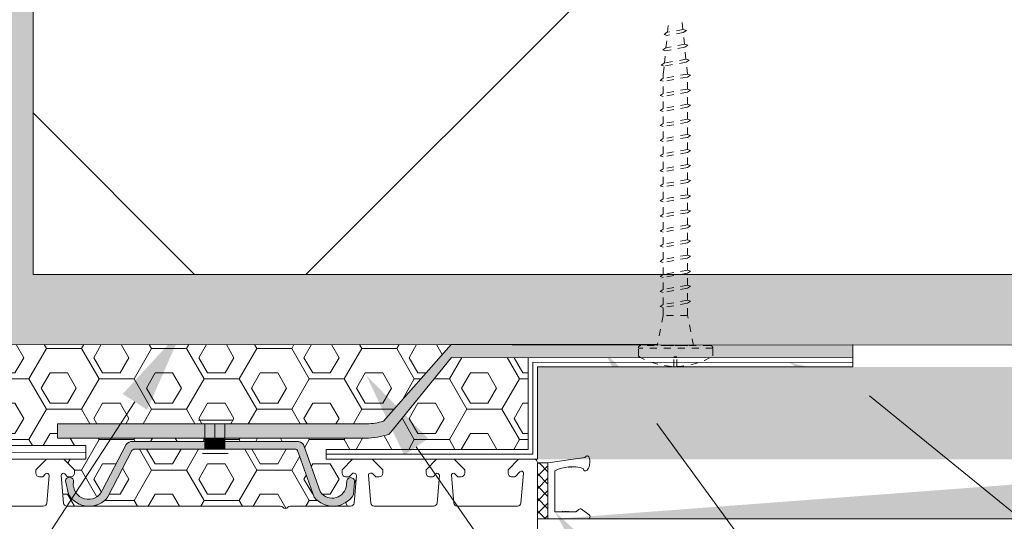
# Model space of a CAD drawing. Header units: millimetres. Extents: x -206567 to 17111, y -22400 to 134443.
# Tile 18 of 22: x -191775 to -191634, y 60376 to 60448. Entities that reach past the tile are written whole.
import ezdxf

# ---------------------------------------------------------------- set-up
doc = ezdxf.new("R2010")
doc.units = ezdxf.units.MM
doc.header["$MEASUREMENT"] = 0
doc.linetypes.add('DASHED', pattern=[2, 1, -1])
doc.linetypes.add('Čárkovaná', pattern=[325, 200, -125])
pattern_1 = [(307.5, (-343776.549, 36628.3953), (4.81705942, 0.1574834), [0, -3.8, 0, -4.25, 0, -4.0625]), (277.5, (-343776.549, 36628.395), (-7.05536516, 4.42444176), [0, -2.05, 0, -3.425, 0, -1.3125]), (237.5, (-343776.549, 36631.4703), (-0.01414763, 7.78535465), [0, -1.25, 0, -4.5, 0, -5.875]), (227.5, (-343776.549, 36631.47), (-2.1941889, 7.5153165), [0, -0.625, 0, -2.95, 0, -3.375])]

msp = doc.modelspace()

# ---------------------------------------------------------------- hatches: boundary and pattern name
at = {"linetype": 'Continuous', "lineweight": 13}
h = msp.add_hatch(dxfattribs=at)
h.set_pattern_fill('ZDIVO2_0001', color=254, style=0, pattern_type=2)
h.set_pattern_definition([(45, (-343776.55, 36882.1), (-124.4508, 124.4508), []), (45, (-343696.55, 36882.1), (-124.4508, 124.4508), []), (135, (-343776.55, 36882.1), (124.4508, 124.4508), []), (135, (-343696.55, 36882.1), (124.4508, 124.4508), [])])
h.paths.add_polyline_path([(-191773, 60411.36), (-191574.77, 60411.36), (-191573.63, 60411.36), (-191570.06, 60411.36), (-191569.04, 60411.36), (-191473, 60411.36), (-191473, 60845.91), (-191773, 60845.91), (-191773, 60717.13), (-191696.24, 60717.13, -0.146838), (-191692.66, 60715.7), (-191692.66, 60707.12, -0.146838), (-191696.24, 60705.69), (-191773, 60705.69)])
at = {"linetype": 'Continuous', "lineweight": 20, "true_color": 0xff6600}
h = msp.add_hatch(dxfattribs=at)
h.set_pattern_fill('AR_SAND_0001', color=30, style=0, pattern_type=2)
h.set_pattern_definition(pattern_1)
h.paths.add_polyline_path([(-191701, 60398.19), (-191701, 60385.02), (-191591.96, 60385.02, -0.414214), (-191591.46, 60384.51), (-191698.51, 60376.51), (-191463, 60376.51), (-191463, 60845.72), (-191473, 60845.72), (-191473.02, 60401.18), (-191546.44, 60401.32), (-191546.44, 60398.18)])
at = {"linetype": 'Continuous', "lineweight": 35}
msp.add_hatch(color=8, dxfattribs=at).paths.add_polyline_path([(-191783, 60626.08), (-191783, 60401.36), (-191656.14, 60401.36), (-191655.34, 60405.35), (-191779, 60405.36), (-191779, 60626.08)])
at = {"linetype": 'Continuous', "lineweight": 20, "true_color": 0xff6600}
h = msp.add_hatch(dxfattribs=at)
h.set_pattern_fill('AR_SAND_0001', color=30, style=0, pattern_type=2)
h.set_pattern_definition(pattern_1)
h.paths.add_polyline_path([(-191773, 60540.81), (-191783, 60540.81), (-191783, 60401.36), (-191574.34, 60401.36), (-191573.5, 60405.54), (-191573.5, 60406.65), (-191573.93, 60406.79), (-191573.5, 60407.08), (-191573.5, 60408.8), (-191573.93, 60408.94), (-191573.5, 60409.23), (-191573.5, 60410.95), (-191573.93, 60411.09), (-191573.5, 60411.38), (-191573.63, 60411.36), (-191773, 60411.36)])
at = {"linetype": 'Continuous', "lineweight": 13}
for points in [[(-191760.21, 60394.33), (-191756.72, 60392.05), (-191751.62, 60403.66)], [(-191745.65, 60390.07), (-191745.65, 60388.02), (-191725.53, 60388.02, 0.082878), (-191722.2, 60388.57), (-191713.3, 60399.52), (-191686.28, 60399.51, -0.00946), (-191686.61, 60399.71), (-191686.61, 60400.88, -0.414214), (-191686.26, 60401.23), (-191683.91, 60401.23), (-191683.88, 60401.36), (-191713.34, 60401.36), (-191723.03, 60390.46, -0.082878), (-191725.36, 60390.07)], [(-191686.26, 60401.23, 0.414214), (-191686.61, 60400.88), (-191675.98, 60400.88, 0.414214), (-191676.34, 60401.23)], [(-191655.98, 60399.5), (-191655.98, 60401.32), (-191678.77, 60401.36), (-191678.74, 60401.23), (-191676.34, 60401.23, -0.414214), (-191675.98, 60400.88), (-191675.98, 60399.74, -0.011472), (-191676.39, 60399.51)], [(-191685.67, 60388.9), (-191682.31, 60391.36), (-191691.37, 60400.22)], [(-191675.98, 60399.74), (-191675.98, 60400.88), (-191686.61, 60400.88), (-191686.61, 60399.71, 0.00946), (-191686.28, 60399.51), (-191681.55, 60399.51), (-191681.55, 60399.63), (-191681.11, 60399.63), (-191681.11, 60399.51), (-191676.39, 60399.51, 0.011472)], [(-191654.39, 60392.14), (-191652.8, 60395.99), (-191665.15, 60398.83)], [(-191720.03, 60385.58), (-191716.61, 60387.96), (-191725.47, 60397.02)], [(-191748.5, 60390.07), (-191769.5, 60390.07), (-191769.5, 60388.02), (-191748.5, 60388.02)], [(-191748.5, 60388.02), (-191747.07, 60388.02), (-191747.07, 60390.07), (-191748.5, 60390.07)], [(-191747.07, 60388.02), (-191745.65, 60388.02), (-191745.65, 60390.07), (-191747.07, 60390.07)], [(-191758.78, 60387.56, 0.211236), (-191759.73, 60387.1), (-191763.08, 60380.65, -0.887449), (-191767.24, 60381.78, 1), (-191768.38, 60381.93), (-191767.97, 60380.02, 0.531729), (-191762.33, 60379.65), (-191758.91, 60386.27), (-191758.62, 60386.43), (-191748.5, 60386.43), (-191748.5, 60387.56)], [(-191747.07, 60388.02), (-191748.5, 60388.02), (-191748.5, 60387.56), (-191747.07, 60387.56)], [(-191747.07, 60386.43), (-191747.07, 60387.56), (-191748.5, 60387.56), (-191748.5, 60386.43)], [(-191745.65, 60388.02), (-191747.07, 60388.02), (-191747.07, 60387.56), (-191745.65, 60387.56)], [(-191747.07, 60387.56), (-191747.07, 60386.43), (-191745.65, 60386.43), (-191745.65, 60387.56)], [(-191732.88, 60379.62, 0.527728), (-191727.26, 60380.02), (-191727.11, 60381.71, 0.95419), (-191728.22, 60381.99), (-191728.28, 60381.34, -0.6951), (-191731.97, 60380.29), (-191734.42, 60387.11, 0.213571), (-191735.37, 60387.56), (-191745.65, 60387.56), (-191745.65, 60386.43), (-191735.52, 60386.43, -0.212782), (-191735.24, 60386.27)], [(-191692.51, 60366.35), (-191689.21, 60368.9), (-191698.51, 60377.51)]]:
    msp.add_hatch(color=154, dxfattribs=at).paths.add_polyline_path(points)
at = {"linetype": 'Continuous', "lineweight": 20, "true_color": 0xff6600}
h = msp.add_hatch(dxfattribs=at)
h.set_pattern_fill('PUR_0001', color=30, style=0, pattern_type=2)
h.set_pattern_definition([(0, (-343885.59, 36629.2633), (0, 4.330127), [2.5, -5]), (120, (-343885.59, 36629.2633), (3.74999998, 2.1650635), [2.5, -5]), (60, (-343883.09, 36629.2633), (-3.74999998, 2.1650635), [2.5, -5]), (0, (-343886.09, 36628.3953), (7.5, 4.330127), [5, -10]), (120, (-343886.09, 36628.3953), (-7.49999998, 4.33012703), [5, -10]), (60, (-343886.09, 36628.3953), (2e-08, 8.66025403), [0, -10, 5, 0, 0, 0])])
h.paths.add_polyline_path([(-191781.59, 60401.36), (-191781.58, 60386.96), (-191765.48, 60386.96), (-191765.48, 60385.01), (-191768.6, 60385.01), (-191767.1, 60383.51), (-191767.1, 60383.01, -0.414214), (-191767.6, 60382.51), (-191768, 60382.51, -0.198912), (-191768.14, 60382.57), (-191768.49, 60382.92, 0.700208), (-191769, 60382.69), (-191768.66, 60378.77, 0.388879), (-191768.16, 60378.31), (-191737.71, 60378.31, -0.201513), (-191737.36, 60378.16, 0.420084), (-191736.64, 60378.16, -0.201513), (-191736.29, 60378.31), (-191727.69, 60378.31, 0.388879), (-191727.19, 60378.77), (-191726.85, 60382.69, 0.440011), (-191727.15, 60383.01), (-191727.34, 60383.01, 0.198912), (-191727.48, 60382.95), (-191727.86, 60382.57, -0.198912), (-191728, 60382.51), (-191728.4, 60382.51, -0.414214), (-191728.9, 60383.01), (-191728.9, 60383.51), (-191727.4, 60385.01), (-191731.15, 60385.01), (-191731.15, 60386.42), (-191702.33, 60386.42), (-191702.36, 60399.52), (-191713.3, 60399.52), (-191722.2, 60388.57, -0.082878), (-191725.53, 60388.02), (-191745.65, 60388.02), (-191745.65, 60387.56), (-191735.37, 60387.56, -0.213571), (-191734.42, 60387.11), (-191731.97, 60380.29, 0.6951), (-191728.28, 60381.34), (-191728.22, 60381.99, -0.95419), (-191727.11, 60381.71), (-191727.26, 60380.02, -0.527728), (-191732.88, 60379.62), (-191735.24, 60386.27, 0.212782), (-191735.52, 60386.43), (-191758.62, 60386.43), (-191758.91, 60386.27), (-191762.33, 60379.65, -0.531729), (-191767.97, 60380.02), (-191768.38, 60381.93, -1), (-191767.24, 60381.78, 0.887449), (-191763.08, 60380.65), (-191759.73, 60387.1, -0.211236), (-191758.78, 60387.56), (-191748.5, 60387.56), (-191748.5, 60388.02), (-191769.5, 60388.02), (-191769.5, 60390.07), (-191725.36, 60390.07, 0.082878), (-191723.03, 60390.46), (-191713.34, 60401.36)])

# ---------------------------------------------------------------- linework, layer by layer
at = {"color": 48, "linetype": 'Continuous', "lineweight": 20, "true_color": 0x5a400a}
for p, q in [((-191773, 60707.5), (-191773, 60411.36)), ((-191773, 60411.36), (-191473, 60411.36)), ((-191783, 60401.36), (-191473.02, 60401.18)), ((-191702.33, 60386.41), (-191702.36, 60399.52)), ((-191701, 60398.19), (-191655.99, 60398.18)), ((-191701, 60385.01), (-191701, 60398.19)), ((-191655.99, 60398.18), (-191655.99, 60399.5)), ((-191783.48, 60386.96), (-191765.48, 60386.96)), ((-191765.48, 60386.96), (-191765.48, 60385.01)), ((-191731.16, 60386.42), (-191702.33, 60386.42)), ((-191731.15, 60385.01), (-191731.15, 60386.42)), ((-191770.79, 60385.01), (-191784.9, 60385)), ((-191770.53, 60385.01), (-191773, 60385.01)), ((-191765.48, 60385.01), (-191770.79, 60385.01)), ((-191731.15, 60385.01), (-191701, 60385.02)), ((-191731.15, 60385.01), (-191723.01, 60385.01)), ((-191701, 60384.51), (-191701.01, 60376.51)), ((-191699.5, 60384.51), (-191701, 60384.51)), ((-191699.51, 60384.51), (-191694.26, 60385.27)), ((-191699.51, 60384.51), (-191699.51, 60376.51)), ((-191694.17, 60385.38), (-191694.26, 60385.27)), ((-191694.07, 60385.46), (-191694.17, 60385.38)), ((-191693.97, 60385.49), (-191694.07, 60385.46)), ((-191693.87, 60385.49), (-191693.97, 60385.49)), ((-191693.78, 60385.45), (-191693.87, 60385.49)), ((-191693.7, 60385.36), (-191693.78, 60385.45)), ((-191693.64, 60385.24), (-191693.7, 60385.36)), ((-191693.65, 60383.91), (-191693.6, 60384.11)), ((-191693.58, 60385.09), (-191693.64, 60385.24)), ((-191693.6, 60384.11), (-191693.56, 60384.31)), ((-191693.55, 60384.92), (-191693.58, 60385.09)), ((-191693.56, 60384.31), (-191693.54, 60384.52)), ((-191693.53, 60384.73), (-191693.55, 60384.92)), ((-191693.54, 60384.52), (-191693.53, 60384.73)), ((-191698.51, 60383.38), (-191698.51, 60377.51)), ((-191696.61, 60383.92), (-191696.56, 60383.82)), ((-191696.51, 60383.93), (-191696.56, 60383.82)), ((-191696.42, 60383.93), (-191696.37, 60383.83)), ((-191696.32, 60383.94), (-191696.37, 60383.83)), ((-191696.22, 60383.94), (-191696.17, 60383.84)), ((-191696.12, 60383.94), (-191696.17, 60383.84)), ((-191694.49, 60383.7), (-191694.44, 60383.56)), ((-191694.44, 60383.56), (-191694.37, 60383.45)), ((-191694.37, 60383.45), (-191694.29, 60383.37)), ((-191694.29, 60383.37), (-191694.19, 60383.34)), ((-191694.19, 60383.34), (-191694.1, 60383.34)), ((-191694.1, 60383.34), (-191694, 60383.39)), ((-191694, 60383.39), (-191693.9, 60383.47)), ((-191693.9, 60383.47), (-191693.81, 60383.59)), ((-191693.81, 60383.59), (-191693.73, 60383.74)), ((-191693.73, 60383.74), (-191693.65, 60383.91)), ((-191698.51, 60377.51), (-191695.62, 60377.51)), ((-191697.47, 60377.51), (-191697.42, 60377.61)), ((-191697.37, 60377.51), (-191697.42, 60377.61)), ((-191697.27, 60377.51), (-191697.22, 60377.61)), ((-191697.17, 60377.51), (-191697.22, 60377.61)), ((-191697.07, 60377.51), (-191697.02, 60377.61)), ((-191696.97, 60377.51), (-191697.02, 60377.61)), ((-191696.87, 60377.51), (-191696.82, 60377.61)), ((-191696.77, 60377.51), (-191696.82, 60377.61)), ((-191696.67, 60377.51), (-191696.62, 60377.61)), ((-191696.57, 60377.51), (-191696.62, 60377.61)), ((-191695.42, 60377.58), (-191695.11, 60377.86)), ((-191694.74, 60377.88), (-191693.64, 60377.1)), ((-191699.51, 60376.51), (-191701.01, 60376.51)), ((-191701.01, 60376.51), (-191463, 60376.51)), ((-191693.81, 60376.51), (-191699.51, 60376.51)), ((-191693.51, 60376.86), (-191693.51, 60376.81))]:
    msp.add_line(p, q, dxfattribs=at)
at = {"color": 7, "linetype": 'DASHED', "lineweight": 20}
for p, q in [((-191682.45, 60445.91), (-191682.27, 60447.71)), ((-191680.24, 60446.31), (-191680.38, 60447.71)), ((-191680.2, 60446.31), (-191682.49, 60445.91)), ((-191679.76, 60446.17), (-191680.2, 60446.31)), ((-191680.2, 60445.88), (-191679.76, 60446.17)), ((-191682.92, 60445.61), (-191682.49, 60445.91)), ((-191682.49, 60445.48), (-191682.92, 60445.61)), ((-191682.67, 60443.72), (-191682.49, 60445.48)), ((-191680.2, 60445.88), (-191682.49, 60445.48)), ((-191680.03, 60444.19), (-191680.2, 60445.88)), ((-191683.14, 60443.42), (-191682.71, 60443.72)), ((-191682.71, 60443.28), (-191683.14, 60443.42)), ((-191682.89, 60441.53), (-191682.71, 60443.28)), ((-191679.98, 60444.2), (-191682.71, 60443.72)), ((-191679.98, 60443.77), (-191682.71, 60443.28)), ((-191679.55, 60444.06), (-191679.98, 60444.2)), ((-191679.98, 60443.77), (-191679.55, 60444.06)), ((-191679.81, 60442.07), (-191679.98, 60443.77)), ((-191679.77, 60442.08), (-191682.93, 60441.53)), ((-191679.34, 60441.94), (-191679.77, 60442.08)), ((-191679.77, 60441.65), (-191679.34, 60441.94)), ((-191683.36, 60441.23), (-191682.93, 60441.53)), ((-191682.93, 60441.09), (-191683.36, 60441.23)), ((-191683.05, 60439.96), (-191682.93, 60441.09)), ((-191679.77, 60441.65), (-191682.93, 60441.09)), ((-191679.6, 60439.96), (-191679.77, 60441.65)), ((-191683.48, 60439.06), (-191683.05, 60439.35)), ((-191683.05, 60438.92), (-191683.48, 60439.06)), ((-191679.6, 60439.96), (-191683.05, 60439.35)), ((-191683.05, 60439.35), (-191683.05, 60439.96)), ((-191679.6, 60439.53), (-191683.05, 60438.92)), ((-191683.05, 60437.2), (-191683.05, 60438.92)), ((-191683.05, 60437.2), (-191683.05, 60438.92)), ((-191679.17, 60439.82), (-191679.6, 60439.96)), ((-191679.6, 60439.53), (-191679.17, 60439.82)), ((-191679.6, 60437.81), (-191679.6, 60439.53)), ((-191679.6, 60437.81), (-191679.6, 60439.53)), ((-191679.6, 60437.81), (-191683.05, 60437.2)), ((-191679.17, 60437.67), (-191679.6, 60437.81)), ((-191679.6, 60437.38), (-191679.17, 60437.67)), ((-191683.48, 60436.91), (-191683.05, 60437.2)), ((-191683.05, 60436.77), (-191683.48, 60436.91)), ((-191679.6, 60437.38), (-191683.05, 60436.77)), ((-191683.05, 60435.05), (-191683.05, 60436.77)), ((-191683.05, 60435.05), (-191683.05, 60436.77)), ((-191679.6, 60435.66), (-191679.6, 60437.38)), ((-191679.6, 60435.66), (-191679.6, 60437.38)), ((-191683.48, 60434.76), (-191683.05, 60435.05)), ((-191683.05, 60434.62), (-191683.48, 60434.76)), ((-191679.6, 60435.66), (-191683.05, 60435.05)), ((-191679.6, 60435.23), (-191683.05, 60434.62)), ((-191679.17, 60435.52), (-191679.6, 60435.66)), ((-191679.6, 60435.23), (-191679.17, 60435.52)), ((-191679.6, 60433.51), (-191679.6, 60435.23)), ((-191683.05, 60432.9), (-191683.05, 60434.62)), ((-191679.6, 60433.51), (-191683.05, 60432.9)), ((-191679.17, 60433.37), (-191679.6, 60433.51)), ((-191679.6, 60433.08), (-191679.17, 60433.37)), ((-191683.48, 60432.61), (-191683.05, 60432.9)), ((-191683.05, 60432.47), (-191683.48, 60432.61)), ((-191679.6, 60433.08), (-191683.05, 60432.47)), ((-191683.05, 60430.75), (-191683.05, 60432.47)), ((-191679.6, 60431.35), (-191679.6, 60433.08)), ((-191683.48, 60430.46), (-191683.05, 60430.75)), ((-191679.6, 60431.35), (-191683.05, 60430.75)), ((-191679.6, 60430.92), (-191683.05, 60430.32)), ((-191679.17, 60431.21), (-191679.6, 60431.35)), ((-191679.6, 60430.92), (-191679.17, 60431.21)), ((-191679.6, 60429.2), (-191679.6, 60430.92)), ((-191683.05, 60430.32), (-191683.48, 60430.46)), ((-191683.05, 60428.6), (-191683.05, 60430.32)), ((-191679.6, 60429.2), (-191683.05, 60428.6)), ((-191679.17, 60429.06), (-191679.6, 60429.2)), ((-191683.48, 60428.3), (-191683.05, 60428.6)), ((-191683.05, 60428.17), (-191683.48, 60428.3)), ((-191679.6, 60428.77), (-191683.05, 60428.17)), ((-191683.05, 60426.44), (-191683.05, 60428.17)), ((-191679.6, 60428.77), (-191679.17, 60429.06)), ((-191679.6, 60427.05), (-191679.6, 60428.77)), ((-191683.48, 60426.15), (-191683.05, 60426.44)), ((-191679.6, 60427.05), (-191683.05, 60426.44)), ((-191679.6, 60426.62), (-191683.05, 60426.01)), ((-191679.17, 60426.91), (-191679.6, 60427.05)), ((-191679.6, 60426.62), (-191679.17, 60426.91)), ((-191679.6, 60424.9), (-191679.6, 60426.62)), ((-191683.05, 60426.01), (-191683.48, 60426.15)), ((-191683.05, 60424.29), (-191683.05, 60426.01)), ((-191679.6, 60424.9), (-191683.05, 60424.29)), ((-191679.17, 60424.76), (-191679.6, 60424.9)), ((-191683.48, 60424), (-191683.05, 60424.29)), ((-191683.05, 60423.86), (-191683.48, 60424)), ((-191679.6, 60424.47), (-191683.05, 60423.86)), ((-191683.05, 60422.14), (-191683.05, 60423.86)), ((-191679.6, 60424.47), (-191679.17, 60424.76)), ((-191679.6, 60422.75), (-191679.6, 60424.47)), ((-191683.48, 60421.85), (-191683.05, 60422.14)), ((-191679.6, 60422.75), (-191683.05, 60422.14)), ((-191679.6, 60422.32), (-191683.05, 60421.71)), ((-191679.17, 60422.61), (-191679.6, 60422.75)), ((-191679.6, 60422.32), (-191679.17, 60422.61)), ((-191679.6, 60420.6), (-191679.6, 60422.32)), ((-191683.05, 60421.71), (-191683.48, 60421.85)), ((-191683.05, 60419.99), (-191683.05, 60421.71)), ((-191683.48, 60419.7), (-191683.05, 60419.99)), ((-191683.05, 60419.56), (-191683.48, 60419.7)), ((-191679.6, 60420.6), (-191683.05, 60419.99)), ((-191679.6, 60420.17), (-191683.05, 60419.56)), ((-191683.05, 60417.84), (-191683.05, 60419.56)), ((-191679.17, 60420.46), (-191679.6, 60420.6)), ((-191679.6, 60420.17), (-191679.17, 60420.46)), ((-191679.6, 60418.44), (-191679.6, 60420.17)), ((-191683.48, 60417.55), (-191683.05, 60417.84)), ((-191679.6, 60418.44), (-191683.05, 60417.84)), ((-191679.6, 60418.01), (-191683.05, 60417.41)), ((-191679.17, 60418.31), (-191679.6, 60418.44)), ((-191679.6, 60418.01), (-191679.17, 60418.31)), ((-191679.6, 60416.29), (-191679.6, 60418.01)), ((-191683.05, 60417.41), (-191683.48, 60417.55)), ((-191683.05, 60415.69), (-191683.05, 60417.41)), ((-191683.48, 60415.4), (-191683.05, 60415.69)), ((-191683.05, 60415.26), (-191683.48, 60415.4)), ((-191679.6, 60416.29), (-191683.05, 60415.69)), ((-191679.6, 60415.86), (-191683.05, 60415.26)), ((-191683.05, 60413.53), (-191683.05, 60415.26)), ((-191679.17, 60416.15), (-191679.6, 60416.29)), ((-191679.6, 60415.86), (-191679.17, 60416.15)), ((-191679.6, 60414.14), (-191679.6, 60415.86)), ((-191679.6, 60414.14), (-191683.05, 60413.53)), ((-191679.6, 60413.71), (-191683.05, 60413.1)), ((-191679.17, 60414), (-191679.6, 60414.14)), ((-191679.6, 60413.71), (-191679.17, 60414)), ((-191679.6, 60411.99), (-191679.6, 60413.71)), ((-191683.48, 60413.24), (-191683.05, 60413.53)), ((-191683.05, 60413.1), (-191683.48, 60413.24)), ((-191683.05, 60411.38), (-191683.05, 60413.1)), ((-191683.48, 60411.09), (-191683.05, 60411.38)), ((-191683.05, 60410.95), (-191683.48, 60411.09)), ((-191679.6, 60411.99), (-191683.05, 60411.38)), ((-191679.6, 60411.56), (-191683.05, 60410.95)), ((-191683.05, 60409.23), (-191683.05, 60410.95)), ((-191679.17, 60411.85), (-191679.6, 60411.99)), ((-191679.6, 60411.56), (-191679.17, 60411.85)), ((-191679.6, 60409.84), (-191679.6, 60411.56)), ((-191679.6, 60409.84), (-191683.05, 60409.23)), ((-191679.6, 60409.41), (-191683.05, 60408.8)), ((-191679.17, 60409.7), (-191679.6, 60409.84)), ((-191679.6, 60409.41), (-191679.17, 60409.7)), ((-191679.6, 60407.69), (-191679.6, 60409.41)), ((-191683.48, 60408.94), (-191683.05, 60409.23)), ((-191683.05, 60408.8), (-191683.48, 60408.94)), ((-191683.05, 60407.08), (-191683.05, 60408.8)), ((-191683.48, 60406.79), (-191683.05, 60407.08)), ((-191683.48, 60406.79), (-191683.05, 60407.08)), ((-191683.05, 60406.65), (-191683.48, 60406.79)), ((-191683.05, 60406.65), (-191683.48, 60406.79)), ((-191679.6, 60407.69), (-191683.05, 60407.08)), ((-191679.6, 60407.69), (-191683.05, 60407.08)), ((-191679.6, 60407.26), (-191683.05, 60406.65)), ((-191679.6, 60407.26), (-191683.05, 60406.65)), ((-191683.05, 60405.54), (-191683.05, 60406.65)), ((-191679.17, 60407.55), (-191679.6, 60407.69)), ((-191679.17, 60407.55), (-191679.6, 60407.69)), ((-191679.6, 60407.26), (-191679.17, 60407.55)), ((-191679.6, 60407.26), (-191679.17, 60407.55)), ((-191679.6, 60405.54), (-191679.6, 60407.26)), ((-191683.05, 60405.54), (-191683.91, 60401.23)), ((-191679.6, 60405.54), (-191683.05, 60405.54)), ((-191678.74, 60401.23), (-191679.6, 60405.54)), ((-191676.34, 60401.23), (-191686.26, 60401.23)), ((-191679.51, 60401.23), (-191683.12, 60401.23)), ((-191675.98, 60400.88), (-191686.61, 60400.88)), ((-191686.61, 60399.71), (-191686.61, 60400.88)), ((-191681.55, 60398.25), (-191681.55, 60399.63)), ((-191681.55, 60399.63), (-191681.11, 60399.63)), ((-191681.11, 60398.25), (-191681.11, 60399.63)), ((-191675.98, 60399.74), (-191675.98, 60400.88))]:
    msp.add_line(p, q, dxfattribs=at)
at = {"color": 154, "linetype": 'Continuous', "lineweight": 13}
for p, q in [((-191723.01, 60390.46), (-191713.33, 60401.36)), ((-191723.01, 60390.46), (-191713.33, 60401.36)), ((-191713.35, 60401.36), (-191683.88, 60401.36)), ((-191655.99, 60399.5), (-191655.99, 60401.36)), ((-191722.18, 60388.57), (-191713.28, 60399.52)), ((-191713.3, 60399.52), (-191655.99, 60399.5)), ((-191713.3, 60399.52), (-191655.99, 60399.5)), ((-191653.6, 60394.06), (-191575.87, 60330.78)), ((-191758.46, 60393.19), (-191933.21, 60126.06)), ((-191769.5, 60390.07), (-191769.5, 60388.02)), ((-191725.36, 60390.07), (-191769.5, 60390.07)), ((-191748.5, 60386.43), (-191748.5, 60390.07)), ((-191747.07, 60386.43), (-191747.07, 60390.07)), ((-191745.65, 60386.43), (-191745.65, 60390.07)), ((-191683.99, 60390.13), (-191608.32, 60286.61)), ((-191769.5, 60388.02), (-191725.53, 60388.02)), ((-191763.08, 60380.65), (-191759.73, 60387.1)), ((-191758.78, 60387.56), (-191735.37, 60387.56)), ((-191731.97, 60380.29), (-191734.42, 60387.11)), ((-191762.33, 60379.65), (-191758.91, 60386.27)), ((-191758.91, 60386.27), (-191758.62, 60386.43)), ((-191758.62, 60386.43), (-191735.52, 60386.43)), ((-191732.88, 60379.62), (-191735.24, 60386.27)), ((-191718.32, 60386.77), (-191578.33, 60186.02)), ((-191768.38, 60381.93), (-191767.97, 60380.02)), ((-191728.22, 60381.99), (-191728.28, 60381.34)), ((-191727.11, 60381.71), (-191727.26, 60380.02))]:
    msp.add_line(p, q, dxfattribs=at)
at = {"color": 7, "linetype": 'Continuous', "lineweight": 20}
for p, q in [((-191772.6, 60383.51), (-191771.1, 60385.01)), ((-191771.1, 60385.01), (-191768.6, 60385.01)), ((-191770.53, 60385.01), (-191770.23, 60385.01)), ((-191768.6, 60385.01), (-191767.1, 60383.51)), ((-191728.9, 60383.51), (-191727.4, 60385.01)), ((-191727.4, 60385.01), (-191724.6, 60385.01)), ((-191724.6, 60385.01), (-191723.1, 60383.51)), ((-191716.9, 60383.51), (-191715.4, 60385.01)), ((-191715.4, 60385.01), (-191712.9, 60385.01)), ((-191712.9, 60385.01), (-191711.4, 60383.51)), ((-191705.2, 60383.51), (-191703.7, 60385.01)), ((-191703.7, 60385.01), (-191701.5, 60385.01)), ((-191701, 60384.51), (-191701, 60337.76)), ((-191772.6, 60383.01), (-191772.6, 60383.51)), ((-191771.21, 60382.92), (-191771.56, 60382.57)), ((-191768.14, 60382.57), (-191768.49, 60382.92)), ((-191767.1, 60383.51), (-191767.1, 60383.01)), ((-191728.9, 60383.01), (-191728.9, 60383.51)), ((-191727.48, 60382.95), (-191727.86, 60382.57)), ((-191727.15, 60383.01), (-191727.34, 60383.01)), ((-191724.66, 60383.01), (-191724.85, 60383.01)), ((-191724.14, 60382.57), (-191724.52, 60382.95)), ((-191723.1, 60383.51), (-191723.1, 60383.01)), ((-191716.9, 60383.01), (-191716.9, 60383.51)), ((-191715.51, 60382.92), (-191715.86, 60382.57)), ((-191712.44, 60382.57), (-191712.79, 60382.92)), ((-191711.4, 60383.51), (-191711.4, 60383.01)), ((-191705.2, 60383.01), (-191705.2, 60383.51)), ((-191703.51, 60383.22), (-191704.16, 60382.57)), ((-191703.37, 60378.77), (-191703, 60383.01)), ((-191771.7, 60382.51), (-191772.1, 60382.51)), ((-191771.04, 60378.77), (-191770.7, 60382.69)), ((-191769, 60382.69), (-191768.66, 60378.77)), ((-191767.6, 60382.51), (-191768, 60382.51)), ((-191728, 60382.51), (-191728.4, 60382.51)), ((-191727.19, 60378.77), (-191726.85, 60382.69)), ((-191725.15, 60382.69), (-191724.81, 60378.77)), ((-191723.6, 60382.51), (-191724, 60382.51)), ((-191716, 60382.51), (-191716.4, 60382.51)), ((-191715.34, 60378.77), (-191715, 60382.69)), ((-191713.3, 60382.69), (-191712.96, 60378.77)), ((-191711.9, 60382.51), (-191712.3, 60382.51)), ((-191704.3, 60382.51), (-191704.7, 60382.51)), ((-191780.13, 60378.31), (-191771.54, 60378.31)), ((-191768.16, 60378.31), (-191737.71, 60378.31)), ((-191736.29, 60378.31), (-191727.69, 60378.31)), ((-191724.31, 60378.31), (-191715.84, 60378.31)), ((-191712.46, 60378.31), (-191703.87, 60378.31)), ((-191699.51, 60376.51), (-191699.71, 60376.51))]:
    msp.add_line(p, q, dxfattribs=at)
at = {"color": 30, "linetype": 'Continuous', "lineweight": 20, "true_color": 0xff6600}
for p, q in [((-191701, 60384.35), (-191700.84, 60384.51)), ((-191700.78, 60384.51), (-191699.51, 60383.24)), ((-191701, 60382.58), (-191699.51, 60384.08)), ((-191701, 60382.97), (-191699.51, 60381.47)), ((-191701, 60380.81), (-191699.51, 60382.31)), ((-191701.01, 60379.04), (-191699.51, 60380.54)), ((-191701, 60381.2), (-191699.51, 60379.71)), ((-191701.01, 60379.44), (-191699.51, 60377.94)), ((-191701.01, 60377.27), (-191699.51, 60378.77)), ((-191701.01, 60377.67), (-191699.85, 60376.51)), ((-191700, 60376.51), (-191699.51, 60377))]:
    msp.add_line(p, q, dxfattribs=at)
at = {"color": 7, "linetype": 'Čárkovaná', "lineweight": 13}
for points in [[(-191765.48, 60386.01), (-191783.68, 60385.99), (-191783.71, 60413.2)], [(-191731.15, 60385.72), (-191701.67, 60385.75), (-191701.67, 60398.84), (-191655.98, 60398.83)]]:
    msp.add_lwpolyline(points, dxfattribs=at)
at = {"color": 154, "linetype": 'Continuous', "lineweight": 13}
for points in [[(-191749.38, 60390.58), (-191744.53, 60390.58)], [(-191748.82, 60385.84), (-191745.16, 60385.84)]]:
    msp.add_lwpolyline(points, dxfattribs=at)
at = {"color": 7, "linetype": 'DASHED', "lineweight": 20}
for centre, radius, start, end in [((-191686.26, 60400.88), 0.354, 90, 180), ((-191676.34, 60400.88), 0.354, 0, 90), ((-191681.33, 60408.56), 10.31, 239.1747, 268.7719), ((-191681.33, 60408.56), 10.31, 271.2281, 301.2421)]:
    msp.add_arc(centre, radius, start, end, dxfattribs=at)
at = {"color": 154, "linetype": 'Continuous', "lineweight": 13}
for centre, radius, start, end in [((-191725.36, 60397.26), 7.19, 270, 288.9509), ((-191725.53, 60398.28), 10.26, 270, 288.9509), ((-191758.74, 60386.25), 1.31, 91.543, 139.2534), ((-191735.4, 60386.27), 1.29, 40.6122, 88.8346), ((-191735.56, 60386.03), 0.399, 37.364, 85.4134), ((-191767.81, 60381.86), 0.579, 352.4319, 172.4319), ((-191765.09, 60381.46), 2.17, 171.623, 337.9727), ((-191730.32, 60381.5), 2.04, 216.2598, 355.4725), ((-191727.67, 60381.82), 0.573, 348.5376, 163.1662), ((-191765.01, 60381.72), 3.41, 210.2649, 322.2684), ((-191730.19, 60381.72), 3.41, 218.4477, 329.7351)]:
    msp.add_arc(centre, radius, start, end, dxfattribs=at)
at = {"color": 7, "linetype": 'Continuous', "lineweight": 20}
for centre, radius, start, end in [((-191701.5, 60384.51), 0.5, 0, 90), ((-191772.1, 60383.01), 0.5, 180, 270), ((-191771, 60382.71), 0.3, 355, 135), ((-191768.7, 60382.71), 0.3, 45, 185), ((-191767.6, 60383.01), 0.5, 270, 0), ((-191728.4, 60383.01), 0.5, 180, 270), ((-191727.34, 60382.81), 0.2, 90, 135), ((-191727.15, 60382.71), 0.3, 355, 90), ((-191724.85, 60382.71), 0.3, 90, 185), ((-191724.66, 60382.81), 0.2, 45, 90), ((-191723.6, 60383.01), 0.5, 270, 0), ((-191716.4, 60383.01), 0.5, 180, 270), ((-191715.3, 60382.71), 0.3, 355, 135), ((-191713, 60382.71), 0.3, 45, 185), ((-191711.9, 60383.01), 0.5, 270, 0), ((-191704.7, 60383.01), 0.5, 180, 270), ((-191703.3, 60383.01), 0.301, 0, 135), ((-191771.7, 60382.71), 0.2, 270, 315), ((-191768, 60382.71), 0.2, 225, 270), ((-191728, 60382.71), 0.2, 270, 315), ((-191724, 60382.71), 0.2, 225, 270), ((-191716, 60382.71), 0.2, 270, 315), ((-191712.3, 60382.71), 0.2, 225, 270), ((-191704.3, 60382.71), 0.2, 270, 315), ((-191771.54, 60378.81), 0.5, 270, 355), ((-191768.16, 60378.81), 0.5, 185, 270), ((-191727.69, 60378.81), 0.5, 270, 355), ((-191724.31, 60378.81), 0.5, 185, 270), ((-191715.84, 60378.81), 0.5, 270, 355), ((-191712.46, 60378.81), 0.5, 185, 270), ((-191703.87, 60378.81), 0.5, 270, 355), ((-191737.71, 60377.81), 0.5, 44.427, 90), ((-191737, 60378.51), 0.5, 224.427, 315.573), ((-191736.29, 60377.81), 0.5, 90, 135.573)]:
    msp.add_arc(centre, radius, start, end, dxfattribs=at)
at = {"color": 48, "linetype": 'Continuous', "lineweight": 20, "true_color": 0x5a400a}
for centre, radius, start, end in [((-191696.1, 60378.45), 5.49, 73.0254, 116.0671), ((-191695.62, 60377.81), 0.3, 270, 310.7557), ((-191694.91, 60377.63), 0.3, 54.8428, 130.7557), ((-191693.81, 60376.86), 0.3, 0, 54.8428), ((-191693.81, 60376.81), 0.3, 270, 0)]:
    msp.add_arc(centre, radius, start, end, dxfattribs=at)

doc.saveas('drawing.dxf')
